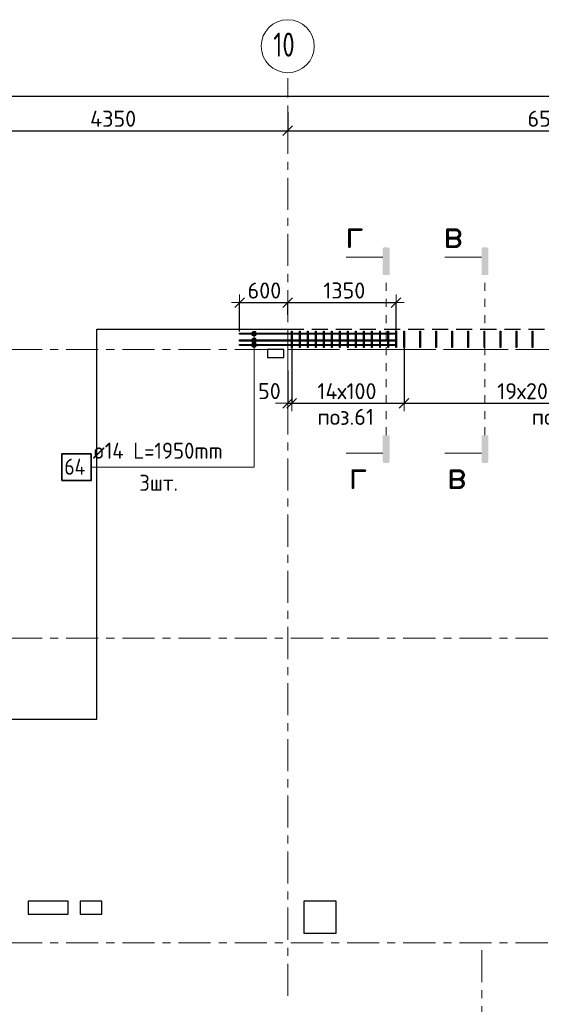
# Model space of a CAD drawing. Header units: metres. Extents: x -38 to 99, y -15 to 21.
# Tile 7 of 48: x 23 to 29, y 8 to 21. Entities that reach past the tile are written whole.
import ezdxf

# ---------------------------------------------------------------- set-up
doc = ezdxf.new("R2010")
doc.units = ezdxf.units.M
doc.header["$PDMODE"] = 65
for name, pattern in [('______11', [0.5, 0.4, -0.05, 0, -0.05]), ('______2', [0.27, 0.2, -0.07]), ('______3', [0.5, 0.4, -0.1]), ('______5', [1.1, 0.8, -0.1, 0.1, -0.1]), ('______9', [0.1, 0, -0.1])]:
    doc.linetypes.add(name, pattern=pattern)
for name, color, linetype, lineweight in [('XR$2$Осевая линия (1)', 7, '______5', 13), ('XR$2$Размерная линия (1)', 7, 'Continuous', 13), ('XR$3$Арм.стержн. Доп. арматура', 180, 'Continuous', 35), ('XR$3$Арм.стержн. Хомут', 240, 'Continuous', 35), ('XR$3$Балка (1)', 7, '______3', 13), ('XR$3$Перекрытие (1)', 7, 'Continuous', 35), ('XR$3$Размерная линия (1)', 7, 'Continuous', 13), ('XR$3$Текст_ общее_1', 7, 'Continuous', 13)]:
    doc.layers.add(name, color=color, linetype=linetype, lineweight=lineweight)
doc.styles.add('ISOCPEUR', font='txt')
doc.dimstyles.new('DIMSTYLE_3', dxfattribs={"dimtxt": 0.2, "dimasz": 0.2, "dimexe": 0, "dimexo": 0, "dimgap": 0.1, "dimtad": 2, "dimdec": 0, "dimlfac": 1000, "dimrnd": 5, "dimzin": 12, "dimdsep": 46, "dimtxsty": 'ISOCPEUR', "dimblk1": 'ALL_ML_STRICH', "dimblk2": 'ALL_ML_STRICH', "dimsah": 1, "dimcen": 0, "dimclrd": 7, "dimclre": 256, "dimclrt": 7, "dimadec": 0, "dimazin": 0, "dimtfac": 1, "dimtdec": 0, "dimtix": 1, "dimtmove": 2, "dimatfit": 3, "dimfxl": 0, "dimtzin": 0, "dimlwd": 0, "dimlwe": -3, "dimarcsym": 0})
doc.dimstyles.new('DIMSTYLE_6', dxfattribs={"dimtxt": 0.2, "dimasz": 0.2, "dimexe": 0, "dimexo": 0, "dimgap": 0.1, "dimtad": 2, "dimdec": 0, "dimlfac": 1000, "dimrnd": 5, "dimzin": 12, "dimdsep": 46, "dimtxsty": 'ISOCPEUR', "dimblk1": 'ALL_ML_STRICH', "dimblk2": 'ALL_ML_STRICH', "dimsah": 1, "dimcen": 0, "dimclrd": 7, "dimclre": 256, "dimclrt": 7, "dimadec": 0, "dimazin": 0, "dimtfac": 1, "dimtdec": 0, "dimtix": 1, "dimtmove": 2, "dimatfit": 3, "dimfxl": 0, "dimtvp": 1.2, "dimtzin": 0, "dimlwd": 0, "dimlwe": -3, "dimarcsym": 0})

# ---------------------------------------------------------------- blocks, each defined once
blk = doc.blocks.new('ALL_ML_STRICH')
at = {"color": 0, "linetype": 'ByBlock', "lineweight": -2}
for p, q in [((-1, 0), (0.5, 0)), ((-0.3, -0.3), (0.3, 0.3)), ((0, -0.5), (0, 0.5))]:
    blk.add_line(p, q, dxfattribs=at)
blk = doc.blocks.new('*D11')
at = {"layer": 'DEFPOINTS', "color": 7, "linetype": 'Continuous', "lineweight": 13, "transparency": 33554687}
for p in [(0.5, 19.557), (0.5, 19.377), (61.6, 17.12)]:
    blk.add_point(p, dxfattribs=at)
at = {"layer": 'XR$2$Размерная линия (1)', "color": 9, "linetype": 'Continuous', "lineweight": -2, "true_color": 0xc7c7c7, "transparency": 33554687}
for p, q in [((0.5, 19.357), (0.5, 19.557)), ((61.6, 17.14), (61.6, 19.557))]:
    blk.add_line(p, q, dxfattribs=at)
at = {"layer": 'XR$2$Размерная линия (1)', "color": 7, "linetype": 'Continuous', "lineweight": -2, "transparency": 33554687}
blk.add_line((0.5, 19.557), (61.6, 19.557), dxfattribs=at)
at = {"layer": 'XR$2$Размерная линия (1)', "color": 7, "linetype": 'Continuous', "lineweight": 13, "transparency": 33554687, "xscale": 0.2, "yscale": 0.2, "zscale": 0.2, "rotation": 180}
blk.add_blockref('ALL_ML_STRICH', (0.5, 19.557), dxfattribs=at)
at = {"layer": 'XR$2$Размерная линия (1)', "color": 7, "linetype": 'Continuous', "lineweight": 13, "transparency": 33554687, "xscale": 0.2, "yscale": 0.2, "zscale": 0.2}
blk.add_blockref('ALL_ML_STRICH', (61.6, 19.557), dxfattribs=at)
at = {"layer": 'XR$2$Размерная линия (1)', "color": 7, "linetype": 'Continuous', "lineweight": 13, "transparency": 33554687, "insert": (31.1, 19.707), "char_height": 0.2, "width": 1, "attachment_point": 5, "style": 'ISOCPEUR'}
blk.add_mtext('\\A1;{61100}', dxfattribs=at)
blk = doc.blocks.new('*D31')
at = {"layer": 'DEFPOINTS', "color": 7, "linetype": 'Continuous', "lineweight": 13, "transparency": 33554687}
for p in [(21.68, 19.379), (26.03, 19.379), (21.68, 19.126)]:
    blk.add_point(p, dxfattribs=at)
at = {"layer": 'XR$2$Размерная линия (1)', "color": 9, "linetype": 'Continuous', "lineweight": -2, "true_color": 0xc7c7c7, "transparency": 33554687}
for p, q in [((21.68, 19.359), (21.68, 19.126)), ((26.03, 19.359), (26.03, 19.126))]:
    blk.add_line(p, q, dxfattribs=at)
at = {"layer": 'XR$2$Размерная линия (1)', "color": 7, "linetype": 'Continuous', "lineweight": -2, "transparency": 33554687}
blk.add_line((21.68, 19.126), (26.03, 19.126), dxfattribs=at)
at = {"layer": 'XR$2$Размерная линия (1)', "color": 7, "linetype": 'Continuous', "lineweight": 13, "transparency": 33554687, "xscale": 0.2, "yscale": 0.2, "zscale": 0.2, "rotation": 180}
blk.add_blockref('ALL_ML_STRICH', (21.68, 19.126), dxfattribs=at)
at = {"layer": 'XR$2$Размерная линия (1)', "color": 7, "linetype": 'Continuous', "lineweight": 13, "transparency": 33554687, "xscale": 0.2, "yscale": 0.2, "zscale": 0.2}
blk.add_blockref('ALL_ML_STRICH', (26.03, 19.126), dxfattribs=at)
at = {"layer": 'XR$2$Размерная линия (1)', "color": 7, "linetype": 'Continuous', "lineweight": 13, "transparency": 33554687, "insert": (23.855, 19.276), "char_height": 0.2, "width": 0.8, "attachment_point": 5, "style": 'ISOCPEUR'}
blk.add_mtext('\\A1;{4350}', dxfattribs=at)
blk = doc.blocks.new('*D32')
at = {"layer": 'DEFPOINTS', "color": 7, "linetype": 'Continuous', "lineweight": 13, "transparency": 33554687}
for p in [(26.03, 19.379), (26.03, 19.126), (32.55, 19.135)]:
    blk.add_point(p, dxfattribs=at)
at = {"layer": 'XR$2$Размерная линия (1)', "color": 9, "linetype": 'Continuous', "lineweight": -2, "true_color": 0xc7c7c7, "transparency": 33554687}
for p, q in [((26.03, 19.359), (26.03, 19.126)), ((32.55, 19.126), (32.55, 19.126))]:
    blk.add_line(p, q, dxfattribs=at)
at = {"layer": 'XR$2$Размерная линия (1)', "color": 7, "linetype": 'Continuous', "lineweight": -2, "transparency": 33554687}
blk.add_line((26.03, 19.126), (32.55, 19.126), dxfattribs=at)
at = {"layer": 'XR$2$Размерная линия (1)', "color": 7, "linetype": 'Continuous', "lineweight": 13, "transparency": 33554687, "xscale": 0.2, "yscale": 0.2, "zscale": 0.2, "rotation": 180}
blk.add_blockref('ALL_ML_STRICH', (26.03, 19.126), dxfattribs=at)
at = {"layer": 'XR$2$Размерная линия (1)', "color": 7, "linetype": 'Continuous', "lineweight": 13, "transparency": 33554687, "xscale": 0.2, "yscale": 0.2, "zscale": 0.2}
blk.add_blockref('ALL_ML_STRICH', (32.55, 19.126), dxfattribs=at)
at = {"layer": 'XR$2$Размерная линия (1)', "color": 7, "linetype": 'Continuous', "lineweight": 13, "transparency": 33554687, "insert": (29.3, 19.276), "char_height": 0.2, "width": 0.8, "attachment_point": 5, "style": 'ISOCPEUR'}
blk.add_mtext('\\A1;{6520}', dxfattribs=at)
blk = doc.blocks.new('*D48')
at = {"layer": 'DEFPOINTS', "color": 7, "linetype": 'Continuous', "lineweight": 13, "transparency": 33554687}
for p in [(26.08, 16.473), (26.03, 16.157), (26.03, 15.729)]:
    blk.add_point(p, dxfattribs=at)
at = {"layer": 'XR$3$Размерная линия (1)', "color": 9, "linetype": 'Continuous', "lineweight": -2, "true_color": 0xc7c7c7, "transparency": 33554687}
for p, q in [((26.08, 16.453), (26.08, 15.729)), ((26.03, 16.137), (26.03, 15.729))]:
    blk.add_line(p, q, dxfattribs=at)
at = {"layer": 'XR$3$Размерная линия (1)', "color": 7, "linetype": 'Continuous', "lineweight": -2, "transparency": 33554687}
blk.add_line((26.03, 15.729), (26.08, 15.729), dxfattribs=at)
at = {"layer": 'XR$3$Размерная линия (1)', "color": 7, "linetype": 'Continuous', "lineweight": 13, "transparency": 33554687, "xscale": 0.2, "yscale": 0.2, "zscale": 0.2}
blk.add_blockref('ALL_ML_STRICH', (26.08, 15.729), dxfattribs=at)
at = {"layer": 'XR$3$Размерная линия (1)', "color": 7, "linetype": 'Continuous', "lineweight": 13, "transparency": 33554687, "xscale": 0.2, "yscale": 0.2, "zscale": 0.2, "rotation": 180}
blk.add_blockref('ALL_ML_STRICH', (26.03, 15.729), dxfattribs=at)
at = {"layer": 'XR$3$Размерная линия (1)', "color": 7, "linetype": 'Continuous', "lineweight": 13, "transparency": 33554687, "insert": (25.802, 15.88), "char_height": 0.2, "width": 0.4, "attachment_point": 5, "style": 'ISOCPEUR'}
blk.add_mtext('\\A1;{50}', dxfattribs=at)
blk = doc.blocks.new('*D49')
at = {"layer": 'DEFPOINTS', "color": 7, "linetype": 'Continuous', "lineweight": 13, "transparency": 33554687}
for p in [(26.08, 16.473), (27.48, 16.473), (26.08, 15.729)]:
    blk.add_point(p, dxfattribs=at)
at = {"layer": 'XR$3$Размерная линия (1)', "color": 9, "linetype": 'Continuous', "lineweight": -2, "true_color": 0xc7c7c7, "transparency": 33554687}
for p, q in [((26.08, 16.453), (26.08, 15.729)), ((27.48, 16.453), (27.48, 15.729))]:
    blk.add_line(p, q, dxfattribs=at)
at = {"layer": 'XR$3$Размерная линия (1)', "color": 7, "linetype": 'Continuous', "lineweight": -2, "transparency": 33554687}
blk.add_line((26.08, 15.729), (27.48, 15.729), dxfattribs=at)
at = {"layer": 'XR$3$Размерная линия (1)', "color": 7, "linetype": 'Continuous', "lineweight": 13, "transparency": 33554687, "xscale": 0.2, "yscale": 0.2, "zscale": 0.2, "rotation": 180}
blk.add_blockref('ALL_ML_STRICH', (26.08, 15.729), dxfattribs=at)
at = {"layer": 'XR$3$Размерная линия (1)', "color": 7, "linetype": 'Continuous', "lineweight": 13, "transparency": 33554687, "xscale": 0.2, "yscale": 0.2, "zscale": 0.2}
blk.add_blockref('ALL_ML_STRICH', (27.48, 15.729), dxfattribs=at)
at = {"layer": 'XR$3$Размерная линия (1)', "color": 7, "linetype": 'Continuous', "lineweight": 13, "transparency": 33554687, "insert": (26.4, 15.979), "char_height": 0.2, "width": 0.01, "attachment_point": 1, "line_spacing_factor": 0.60241, "style": 'ISOCPEUR'}
blk.add_mtext('14х100', dxfattribs=at)
blk = doc.blocks.new('*D50')
at = {"layer": 'DEFPOINTS', "color": 7, "linetype": 'Continuous', "lineweight": 13, "transparency": 33554687}
for p in [(27.48, 16.473), (31.28, 16.473), (27.48, 15.729)]:
    blk.add_point(p, dxfattribs=at)
at = {"layer": 'XR$3$Размерная линия (1)', "color": 9, "linetype": 'Continuous', "lineweight": -2, "true_color": 0xc7c7c7, "transparency": 33554687}
for p, q in [((27.48, 16.453), (27.48, 15.729)), ((31.28, 16.453), (31.28, 15.729))]:
    blk.add_line(p, q, dxfattribs=at)
at = {"layer": 'XR$3$Размерная линия (1)', "color": 7, "linetype": 'Continuous', "lineweight": -2, "transparency": 33554687}
blk.add_line((27.48, 15.729), (31.28, 15.729), dxfattribs=at)
at = {"layer": 'XR$3$Размерная линия (1)', "color": 7, "linetype": 'Continuous', "lineweight": 13, "transparency": 33554687, "xscale": 0.2, "yscale": 0.2, "zscale": 0.2, "rotation": 180}
blk.add_blockref('ALL_ML_STRICH', (27.48, 15.729), dxfattribs=at)
at = {"layer": 'XR$3$Размерная линия (1)', "color": 7, "linetype": 'Continuous', "lineweight": 13, "transparency": 33554687, "xscale": 0.2, "yscale": 0.2, "zscale": 0.2}
blk.add_blockref('ALL_ML_STRICH', (31.28, 15.729), dxfattribs=at)
at = {"layer": 'XR$3$Размерная линия (1)', "color": 7, "linetype": 'Continuous', "lineweight": 13, "transparency": 33554687, "insert": (28.64, 15.979), "char_height": 0.2, "width": 0.01, "attachment_point": 1, "line_spacing_factor": 0.60241, "style": 'ISOCPEUR'}
blk.add_mtext('19х200=3800', dxfattribs=at)
blk = doc.blocks.new('*D60')
at = {"layer": 'DEFPOINTS', "color": 7, "linetype": 'Continuous', "lineweight": 13, "transparency": 33554687}
for p in [(25.43, 16.984), (26.03, 16.811), (25.43, 16.602)]:
    blk.add_point(p, dxfattribs=at)
at = {"layer": 'XR$3$Размерная линия (1)', "color": 9, "linetype": 'Continuous', "lineweight": -2, "true_color": 0xc7c7c7, "transparency": 33554687}
for p, q in [((25.43, 16.622), (25.43, 16.984)), ((26.03, 16.831), (26.03, 16.984))]:
    blk.add_line(p, q, dxfattribs=at)
at = {"layer": 'XR$3$Размерная линия (1)', "color": 7, "linetype": 'Continuous', "lineweight": -2, "transparency": 33554687}
blk.add_line((25.43, 16.984), (26.03, 16.984), dxfattribs=at)
at = {"layer": 'XR$3$Размерная линия (1)', "color": 7, "linetype": 'Continuous', "lineweight": 13, "transparency": 33554687, "xscale": 0.2, "yscale": 0.2, "zscale": 0.2, "rotation": 180}
blk.add_blockref('ALL_ML_STRICH', (25.43, 16.984), dxfattribs=at)
at = {"layer": 'XR$3$Размерная линия (1)', "color": 7, "linetype": 'Continuous', "lineweight": 13, "transparency": 33554687, "xscale": 0.2, "yscale": 0.2, "zscale": 0.2}
blk.add_blockref('ALL_ML_STRICH', (26.03, 16.984), dxfattribs=at)
at = {"layer": 'XR$3$Размерная линия (1)', "color": 7, "linetype": 'Continuous', "lineweight": 13, "transparency": 33554687, "insert": (25.74, 17.134), "char_height": 0.2, "width": 0.6, "attachment_point": 5, "style": 'ISOCPEUR'}
blk.add_mtext('\\A1;{600}', dxfattribs=at)
blk = doc.blocks.new('*D61')
at = {"layer": 'DEFPOINTS', "color": 7, "linetype": 'Continuous', "lineweight": 13, "transparency": 33554687}
for p in [(26.03, 16.984), (26.03, 16.811), (27.38, 16.602)]:
    blk.add_point(p, dxfattribs=at)
at = {"layer": 'XR$3$Размерная линия (1)', "color": 9, "linetype": 'Continuous', "lineweight": -2, "true_color": 0xc7c7c7, "transparency": 33554687}
for p, q in [((26.03, 16.831), (26.03, 16.984)), ((27.38, 16.622), (27.38, 16.984))]:
    blk.add_line(p, q, dxfattribs=at)
at = {"layer": 'XR$3$Размерная линия (1)', "color": 7, "linetype": 'Continuous', "lineweight": -2, "transparency": 33554687}
blk.add_line((26.03, 16.984), (27.38, 16.984), dxfattribs=at)
at = {"layer": 'XR$3$Размерная линия (1)', "color": 7, "linetype": 'Continuous', "lineweight": 13, "transparency": 33554687, "xscale": 0.2, "yscale": 0.2, "zscale": 0.2, "rotation": 180}
blk.add_blockref('ALL_ML_STRICH', (26.03, 16.984), dxfattribs=at)
at = {"layer": 'XR$3$Размерная линия (1)', "color": 7, "linetype": 'Continuous', "lineweight": 13, "transparency": 33554687, "xscale": 0.2, "yscale": 0.2, "zscale": 0.2}
blk.add_blockref('ALL_ML_STRICH', (27.38, 16.984), dxfattribs=at)
at = {"layer": 'XR$3$Размерная линия (1)', "color": 7, "linetype": 'Continuous', "lineweight": 13, "transparency": 33554687, "insert": (26.735, 17.134), "char_height": 0.2, "width": 0.8, "attachment_point": 5, "style": 'ISOCPEUR'}
blk.add_mtext('\\A1;{1350}', dxfattribs=at)

msp = doc.modelspace()

# ---------------------------------------------------------------- hatches: boundary and pattern name
at = {"linetype": 'Continuous', "lineweight": 25, "true_color": 0x000000, "transparency": 33554687}
for points in [[(27.2153, 17.6543), (27.2158, 17.6568), (27.2166, 17.6592), (27.2178, 17.6615), (27.2192, 17.6636), (27.2209, 17.6655), (27.2228, 17.6672), (27.2249, 17.6686), (27.2272, 17.6698), (27.2296, 17.6706), (27.2321, 17.6711), (27.2347, 17.6713), (27.2792, 17.6713), (27.2818, 17.6711), (27.2843, 17.6706), (27.2867, 17.6698), (27.289, 17.6686), (27.2911, 17.6672), (27.293, 17.6655), (27.2947, 17.6636), (27.2961, 17.6615), (27.2973, 17.6592), (27.2981, 17.6568), (27.2986, 17.6543), (27.2987, 17.6517), (27.2987, 17.3267), (27.2151, 17.3267), (27.2151, 17.6517)], [(28.4453, 17.6543), (28.4458, 17.6568), (28.4466, 17.6592), (28.4478, 17.6615), (28.4492, 17.6636), (28.4509, 17.6655), (28.4528, 17.6672), (28.4549, 17.6686), (28.4572, 17.6698), (28.4596, 17.6706), (28.4621, 17.6711), (28.4647, 17.6713), (28.5092, 17.6713), (28.5118, 17.6711), (28.5143, 17.6706), (28.5167, 17.6698), (28.519, 17.6686), (28.5211, 17.6672), (28.523, 17.6655), (28.5247, 17.6636), (28.5261, 17.6615), (28.5273, 17.6592), (28.5281, 17.6568), (28.5286, 17.6543), (28.5287, 17.6517), (28.5287, 17.3267), (28.4451, 17.3267), (28.4451, 17.6517)], [(27.2153, 15.0013), (27.2151, 15.0038), (27.2151, 15.3288), (27.2987, 15.3288), (27.2987, 15.0038), (27.2986, 15.0013), (27.2981, 14.9988), (27.2973, 14.9964), (27.2961, 14.9941), (27.2947, 14.9919), (27.293, 14.99), (27.2911, 14.9883), (27.289, 14.9869), (27.2867, 14.9858), (27.2843, 14.985), (27.2818, 14.9845), (27.2792, 14.9843), (27.2347, 14.9843), (27.2321, 14.9845), (27.2296, 14.985), (27.2272, 14.9858), (27.2249, 14.9869), (27.2228, 14.9883), (27.2209, 14.99), (27.2192, 14.9919), (27.2178, 14.9941), (27.2166, 14.9964), (27.2158, 14.9988)], [(28.4453, 15.0013), (28.4451, 15.0038), (28.4451, 15.3288), (28.5287, 15.3288), (28.5287, 15.0038), (28.5286, 15.0013), (28.5281, 14.9988), (28.5273, 14.9964), (28.5261, 14.9941), (28.5247, 14.9919), (28.523, 14.99), (28.5211, 14.9883), (28.519, 14.9869), (28.5167, 14.9858), (28.5143, 14.985), (28.5118, 14.9845), (28.5092, 14.9843), (28.4647, 14.9843), (28.4621, 14.9845), (28.4596, 14.985), (28.4572, 14.9858), (28.4549, 14.9869), (28.4528, 14.9883), (28.4509, 14.99), (28.4492, 14.9919), (28.4478, 14.9941), (28.4466, 14.9964), (28.4458, 14.9988)]]:
    msp.add_hatch(color=18, dxfattribs=at).paths.add_polyline_path(points, flags=16)
at = {"layer": 'XR$3$Арм.стержн. Доп. арматура', "linetype": 'Continuous', "lineweight": 13, "transparency": 33554687}
for points in [[(25.5809, 16.5952), (25.6409, 16.5952), (25.6367, 16.6102)], [(25.5809, 16.5952), (25.6367, 16.6102), (25.5851, 16.6102)], [(25.5851, 16.5802), (25.6409, 16.5952), (25.5809, 16.5952)], [(25.5851, 16.6102), (25.6367, 16.6102), (25.6259, 16.621)], [(25.5851, 16.6102), (25.6259, 16.621), (25.5959, 16.621)], [(25.5851, 16.5802), (25.6367, 16.5802), (25.6409, 16.5952)], [(25.5959, 16.5694), (25.6367, 16.5802), (25.5851, 16.5802)], [(25.5959, 16.621), (25.6259, 16.621), (25.6109, 16.6252)], [(25.5959, 16.5694), (25.6259, 16.5694), (25.6367, 16.5802)], [(25.5809, 16.5103), (25.6409, 16.5103), (25.6367, 16.5253)], [(25.5809, 16.5103), (25.6367, 16.5253), (25.5851, 16.5253)], [(25.5851, 16.4953), (25.6409, 16.5103), (25.5809, 16.5103)], [(25.5809, 16.4552), (25.6409, 16.4552), (25.6367, 16.4702)], [(25.5809, 16.4552), (25.6367, 16.4702), (25.5851, 16.4702)], [(25.5851, 16.4402), (25.6409, 16.4552), (25.5809, 16.4552)], [(25.5851, 16.5253), (25.6367, 16.5253), (25.6259, 16.5361)], [(25.5851, 16.5253), (25.6259, 16.5361), (25.5959, 16.5361)], [(25.5851, 16.4953), (25.6367, 16.4953), (25.6409, 16.5103)], [(25.5959, 16.4845), (25.6367, 16.4953), (25.5851, 16.4953)], [(25.5851, 16.4702), (25.6367, 16.4702), (25.6259, 16.481)], [(25.5851, 16.4702), (25.6259, 16.481), (25.5959, 16.481)], [(25.5851, 16.4402), (25.6367, 16.4402), (25.6409, 16.4552)], [(25.6259, 16.5694), (25.5959, 16.5694), (25.6109, 16.5652)], [(25.5959, 16.5361), (25.6259, 16.5361), (25.6109, 16.5403)], [(25.5959, 16.4845), (25.6259, 16.4845), (25.6367, 16.4953)], [(25.5959, 16.481), (25.6259, 16.481), (25.6109, 16.4852)], [(25.6259, 16.4845), (25.5959, 16.4845), (25.6109, 16.4803)], [(25.5959, 16.4294), (25.6367, 16.4402), (25.5851, 16.4402)], [(25.5959, 16.4294), (25.6259, 16.4294), (25.6367, 16.4402)], [(25.6259, 16.4294), (25.5959, 16.4294), (25.6109, 16.4252)]]:
    msp.add_hatch(color=7, dxfattribs=at).paths.add_polyline_path(points)

# ---------------------------------------------------------------- linework, layer by layer
at = {"color": 7, "linetype": 'Continuous', "lineweight": 13, "transparency": 33554687}
for p, q in [((27.2151, 17.5497), (26.7584, 17.5497)), ((28.4451, 17.5497), (27.9884, 17.5497)), ((27.2151, 15.1058), (26.7584, 15.1058)), ((28.4451, 15.1058), (27.9884, 15.1058))]:
    msp.add_line(p, q, dxfattribs=at)
at = {"color": 7, "linetype": '______9', "lineweight": 13, "transparency": 33554687}
for p, q in [((27.2569, 15.3288), (27.2569, 17.3267)), ((28.4869, 15.3288), (28.4869, 17.3267))]:
    msp.add_line(p, q, dxfattribs=at)
at = {"layer": 'XR$2$Осевая линия (1)', "color": 253, "linetype": '______11', "lineweight": 13, "true_color": 0xa0a0a0, "transparency": 33554687}
for p, q in [((26.03, 8.34), (26.03, 19.78)), ((-2.63, 16.4), (62.6, 16.4)), ((-2.63, 12.8), (62.6, 12.8)), ((-2.63, 9), (62.6, 9)), ((28.45, -3.39), (28.45, 8.92))]:
    msp.add_line(p, q, dxfattribs=at)
at = {"layer": 'XR$2$Осевая линия (1)', "color": 7, "linetype": 'Continuous', "lineweight": 13, "transparency": 33554687}
msp.add_circle((26.0304, 20.1801), 0.3304, dxfattribs=at)
at = {"layer": 'XR$3$Арм.стержн. Доп. арматура', "color": 7, "linetype": 'Continuous', "lineweight": 13, "transparency": 33554687}
for p, q in [((25.5809, 16.5952), (25.5809, 16.5952)), ((25.6109, 16.6252), (25.6109, 16.6252)), ((25.6109, 14.9305), (25.6109, 16.5952)), ((25.6409, 16.5952), (25.6409, 16.5952)), ((25.5809, 16.5103), (25.5809, 16.5103)), ((25.5809, 16.4552), (25.5809, 16.4552)), ((25.6109, 16.5652), (25.6109, 16.5652)), ((25.6109, 16.5403), (25.6109, 16.5403)), ((25.6109, 14.9305), (25.6109, 16.5103)), ((25.6109, 16.4852), (25.6109, 16.4852)), ((25.6109, 16.4803), (25.6109, 16.4803)), ((25.6109, 14.9305), (25.6109, 16.4552)), ((25.6409, 16.5103), (25.6409, 16.5103)), ((25.6409, 16.4552), (25.6409, 16.4552)), ((25.6109, 16.4252), (25.6109, 16.4252)), ((23.5809, 14.9305), (25.6109, 14.9305))]:
    msp.add_line(p, q, dxfattribs=at)
at = {"layer": 'XR$3$Арм.стержн. Доп. арматура', "color": 7, "linetype": 'Continuous', "lineweight": 25, "transparency": 33554687}
for points in [[(25.43, 16.6022), (27.38, 16.6022), (27.38, 16.5882), (25.43, 16.5882), (25.43, 16.6022)], [(25.43, 16.5173), (27.38, 16.5173), (27.38, 16.5033), (25.43, 16.5033), (25.43, 16.5173)], [(25.43, 16.4622), (27.38, 16.4622), (27.38, 16.4482), (25.43, 16.4482), (25.43, 16.4622)]]:
    msp.add_lwpolyline(points, dxfattribs=at)
at = {"layer": 'XR$3$Арм.стержн. Доп. арматура', "color": 7, "linetype": 'Continuous', "lineweight": 35, "transparency": 33554687}
msp.add_lwpolyline([(23.2143, 14.7638), (23.5809, 14.7638), (23.5809, 15.0971), (23.2143, 15.0971), (23.2143, 14.7638)], dxfattribs=at)
at = {"layer": 'XR$3$Арм.стержн. Доп. арматура', "color": 7, "linetype": 'Continuous', "lineweight": 13, "transparency": 33554687}
for centre in [(25.6109, 16.5952), (25.6109, 16.5103), (25.6109, 16.4552)]:
    msp.add_circle(centre, 0.03, dxfattribs=at)
at = {"layer": 'XR$3$Арм.стержн. Хомут', "color": 40, "linetype": 'Continuous', "lineweight": 25, "transparency": 33554687}
for points in [[(26.076, 16.4252), (26.076, 16.6253), (26.084, 16.6253), (26.084, 16.4252), (26.076, 16.4252)], [(26.176, 16.4252), (26.176, 16.6253), (26.184, 16.6253), (26.184, 16.4252), (26.176, 16.4252)], [(26.276, 16.4252), (26.276, 16.6253), (26.284, 16.6253), (26.284, 16.4252), (26.276, 16.4252)], [(26.376, 16.4252), (26.376, 16.6253), (26.384, 16.6253), (26.384, 16.4252), (26.376, 16.4252)], [(26.476, 16.4252), (26.476, 16.6253), (26.484, 16.6253), (26.484, 16.4252), (26.476, 16.4252)], [(26.576, 16.4252), (26.576, 16.6253), (26.584, 16.6253), (26.584, 16.4252), (26.576, 16.4252)], [(26.676, 16.4252), (26.676, 16.6253), (26.684, 16.6253), (26.684, 16.4252), (26.676, 16.4252)], [(26.776, 16.4252), (26.776, 16.6253), (26.784, 16.6253), (26.784, 16.4252), (26.776, 16.4252)], [(26.876, 16.4252), (26.876, 16.6253), (26.884, 16.6253), (26.884, 16.4252), (26.876, 16.4252)], [(26.976, 16.4252), (26.976, 16.6253), (26.984, 16.6253), (26.984, 16.4252), (26.976, 16.4252)], [(27.076, 16.4252), (27.076, 16.6253), (27.084, 16.6253), (27.084, 16.4252), (27.076, 16.4252)], [(27.176, 16.4252), (27.176, 16.6253), (27.184, 16.6253), (27.184, 16.4252), (27.176, 16.4252)], [(27.276, 16.4252), (27.276, 16.6253), (27.284, 16.6253), (27.284, 16.4252), (27.276, 16.4252)], [(27.376, 16.4252), (27.376, 16.6253), (27.384, 16.6253), (27.384, 16.4252), (27.376, 16.4252)], [(27.476, 16.4252), (27.476, 16.6253), (27.484, 16.6253), (27.484, 16.4252), (27.476, 16.4252)], [(27.676, 16.4252), (27.676, 16.6253), (27.684, 16.6253), (27.684, 16.4252), (27.676, 16.4252)], [(27.876, 16.4252), (27.876, 16.6253), (27.884, 16.6253), (27.884, 16.4252), (27.876, 16.4252)], [(28.076, 16.4252), (28.076, 16.6253), (28.084, 16.6253), (28.084, 16.4252), (28.076, 16.4252)], [(28.276, 16.4252), (28.276, 16.6253), (28.284, 16.6253), (28.284, 16.4252), (28.276, 16.4252)], [(28.476, 16.4252), (28.476, 16.6253), (28.484, 16.6253), (28.484, 16.4252), (28.476, 16.4252)], [(28.676, 16.4252), (28.676, 16.6253), (28.684, 16.6253), (28.684, 16.4252), (28.676, 16.4252)], [(28.876, 16.4252), (28.876, 16.6253), (28.884, 16.6253), (28.884, 16.4252), (28.876, 16.4252)], [(29.076, 16.4252), (29.076, 16.6253), (29.084, 16.6253), (29.084, 16.4252), (29.076, 16.4252)]]:
    msp.add_lwpolyline(points, dxfattribs=at)
at = {"layer": 'XR$3$Балка (1)', "color": 7, "linetype": '______2', "lineweight": 25, "transparency": 33554687}
msp.add_line((26.03, 16.6502), (32.675, 16.6502), dxfattribs=at)
at = {"layer": 'XR$3$Перекрытие (1)', "color": 7, "linetype": 'Continuous', "lineweight": 25, "transparency": 33554687}
for p, q in [((23.6503, 11.7903), (23.6503, 16.6502)), ((23.6503, 16.6502), (26.03, 16.6502)), ((25.78, 16.4003), (25.78, 16.3003)), ((25.98, 16.4003), (25.78, 16.4003)), ((25.98, 16.3003), (25.98, 16.4003)), ((25.78, 16.3003), (25.98, 16.3003)), ((21.88, 11.7903), (23.6503, 11.7903)), ((22.7959, 9.5195), (22.7959, 9.3595)), ((23.2959, 9.5195), (22.7959, 9.5195)), ((23.2959, 9.3595), (23.2959, 9.5195)), ((23.4459, 9.5195), (23.4459, 9.3595)), ((23.7159, 9.5195), (23.4459, 9.5195)), ((23.7159, 9.3595), (23.7159, 9.5195)), ((26.232, 9.5202), (26.232, 9.1202)), ((26.632, 9.5202), (26.232, 9.5202)), ((26.632, 9.1202), (26.632, 9.5202)), ((22.7959, 9.3595), (23.2959, 9.3595)), ((23.4459, 9.3595), (23.7159, 9.3595)), ((26.232, 9.1202), (26.632, 9.1202))]:
    msp.add_line(p, q, dxfattribs=at)
at = {"layer": 'XR$3$Перекрытие (1)', "color": 7, "linetype": '______2', "lineweight": 18, "transparency": 33554687}
for p, q in [((26.03, 16.4002), (26.03, 16.6502)), ((32.675, 16.4002), (26.03, 16.4002))]:
    msp.add_line(p, q, dxfattribs=at)

# ---------------------------------------------------------------- texts
at = {"color": 7, "linetype": 'Continuous', "lineweight": 13, "transparency": 33554687, "char_height": 0.35, "width": 0.381111, "attachment_point": 5, "style": 'ISOCPEUR'}
for s, insert in [('\\A1;{\\fISOCPEUR|i0|b0;\\H0.350000;\\W1.000000;\\C7;г}\\P', (26.8611, 17.8388)), ('\\A1;{\\fISOCPEUR|i0|b0;\\H0.350000;\\W1.000000;\\C7;в}\\P', (28.0911, 17.8388)), ('\\A1;{\\fISOCPEUR|i0|b0;\\H0.350000;\\W1.000000;\\C7;г}\\P', (26.9055, 14.8336)), ('\\A1;{\\fISOCPEUR|i0|b0;\\H0.350000;\\W1.000000;\\C7;в}\\P', (28.1355, 14.8336))]:
    msp.add_mtext(s, dxfattribs=dict(at, insert=insert))
at = {"layer": 'XR$2$Осевая линия (1)', "color": 7, "linetype": 'Continuous', "lineweight": 13, "transparency": 33554687, "insert": (25.8504, 20.0496), "char_height": 0.3, "width": 0.472281, "attachment_point": 7, "style": 'ISOCPEUR'}
msp.add_mtext('\\W0.75;10', dxfattribs=at)
at = {"layer": 'XR$3$Арм.стержн. Доп. арматура', "color": 7, "linetype": 'Continuous', "lineweight": 25, "transparency": 33554687, "char_height": 0.2, "attachment_point": 7, "style": 'ISOCPEUR'}
for s, insert, width in [('\\W0.94;ø14 L=1950mm ', (23.6009, 15.0371), 1.933176), ('\\W0.88;64', (23.2476, 14.8371), 0.387995), ('\\W0.94;3шт. ', (24.1809, 14.6371), 0.774191)]:
    msp.add_mtext(s, dxfattribs=dict(at, insert=insert, width=width))
at = {"layer": 'XR$3$Текст_ общее_1', "color": 7, "linetype": 'Continuous', "lineweight": 13, "transparency": 33554687, "char_height": 0.2, "width": 0.799873, "attachment_point": 5, "style": 'ISOCPEUR'}
for insert in [(26.7524, 15.5587), (29.4224, 15.5587)]:
    msp.add_mtext('\\A1;{\\fISOCPEUR|i0|b0;\\H0.200000;\\W1.000000;\\C7;поз.61}\\P', dxfattribs=dict(at, insert=insert))

# ---------------------------------------------------------------- dimensions: what is measured, and where the dimension line sits
at = {"layer": 'XR$2$Размерная линия (1)', "color": 7, "linetype": 'Continuous', "lineweight": 13, "transparency": 33554687}
for base, p1, p2, picture, middle in [((61.6, 19.5574), (0.5, 19.3568), (61.6, 17.1397), '*D11', (31.1, 19.7074)), ((26.03, 19.1261), (21.68, 19.359), (26.03, 19.359), '*D31', (23.855, 19.2761)), ((32.55, 19.1261), (26.03, 19.359), (32.55, 19.1261), '*D32', (29.3, 19.2761))]:
    dim = msp.add_linear_dim(base=base, p1=p1, p2=p2, dimstyle='DIMSTYLE_3', override={"dimpost": '<>', "dimclrd": 7, "dimclre": 9, "dimclrt": 7, "dimlwd": 0, "dimlwe": 65533}, dxfattribs=at)
    dim.commit()
    dim.dimension.update_dxf_attribs({"geometry": picture, "text_midpoint": middle, "dimtype": 160})
at = {"layer": 'XR$3$Размерная линия (1)', "color": 7, "linetype": 'Continuous', "lineweight": 13, "transparency": 33554687}
for base, p1, p2, dimstyle, picture, middle in [((26.03, 16.9842), (25.43, 16.6222), (26.03, 16.8315), 'DIMSTYLE_3', '*D60', (25.74, 17.1342)), ((27.38, 16.9842), (26.03, 16.8315), (27.38, 16.6222), 'DIMSTYLE_3', '*D61', (26.735, 17.1342)), ((26.08, 15.7293), (26.03, 16.1371), (26.08, 16.4534), 'DIMSTYLE_6', '*D48', (25.8021, 15.8803))]:
    dim = msp.add_linear_dim(base=base, p1=p1, p2=p2, dimstyle=dimstyle, override={"dimpost": '<>', "dimclrd": 7, "dimclre": 9, "dimclrt": 7, "dimlwd": 0, "dimlwe": 65533}, dxfattribs=at)
    dim.commit()
    dim.dimension.update_dxf_attribs({"geometry": picture, "text_midpoint": middle, "dimtype": 160})
for base, p1, p2, text, picture, middle in [((27.48, 15.7293), (26.08, 16.4534), (27.48, 16.4534), '14х100', '*D49', (26.78, 15.8293)), ((31.28, 15.7293), (27.48, 16.4534), (31.28, 16.4534), '19х200=3800', '*D50', (29.38, 15.8293))]:
    dim = msp.add_linear_dim(base=base, p1=p1, p2=p2, text=text, dimstyle='DIMSTYLE_3', override={"dimpost": '<>', "dimclrd": 7, "dimclre": 9, "dimclrt": 7, "dimlwd": 0, "dimlwe": 65533}, dxfattribs=at)
    dim.commit()
    dim.dimension.update_dxf_attribs({"geometry": picture, "text_midpoint": middle, "dimtype": 160})

doc.saveas('drawing.dxf')
